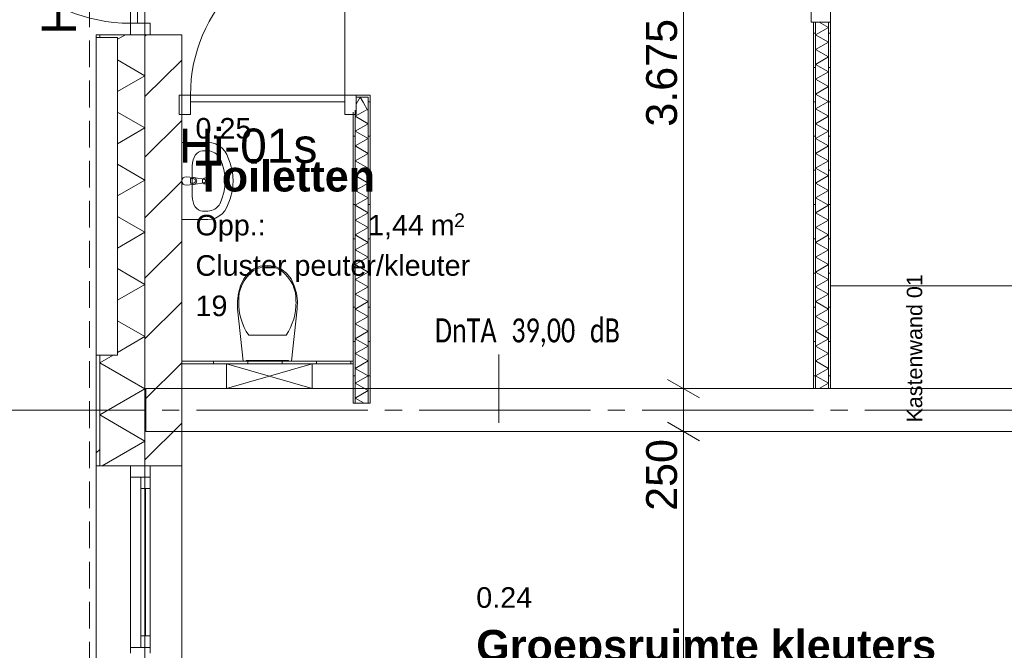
# Model space of a CAD drawing. Header units: millimetres. Extents: x 10 to 584, y 10 to 831.
# Tile 35 of 79: x 71 to 128, y 605 to 642. Entities that reach past the tile are written whole.
import ezdxf
from ezdxf.xclip import XClip

# ---------------------------------------------------------------- set-up
doc = ezdxf.new("R2010")
doc.units = ezdxf.units.MM
doc.header["$MEASUREMENT"] = 0
doc.header["$XCLIPFRAME"] = 0
doc.linetypes.add('B0204', pattern=[13, 10, -1, 1, -1])
doc.linetypes.add('B0701', pattern=[2.3412, 1.56, -0.7812])
for name, color, linetype in [('21 Buitenwanden', 7, 'Continuous'), ('21 Buitenwanden Deuren', 7, 'Continuous'), ('21 Buitenwanden Deurlabels', 7, 'Continuous'), ('21 Buitenwanden Doorsnede-arcering', 7, 'Continuous'), ('21 Buitenwanden Laagscheidingslijnen', 7, 'Continuous'), ('21 Buitenwanden Ramen', 7, 'Continuous'), ('22 NC Binnenwanden', 7, 'Continuous'), ('22 NC Binnenwanden Deuren', 7, 'Continuous'), ('22 NC Binnenwanden Deurlabels', 7, 'Continuous'), ('22 NC Binnenwanden Doorsnede-arcering', 7, 'Continuous'), ('22 NC Binnenwanden Laagscheidingslijnen', 7, 'Continuous'), ('23 Vloeren', 7, 'Continuous'), ('28 Draagconstructies', 7, 'Continuous'), ('73 Keuken', 7, 'Continuous'), ('74 Sanitair', 7, 'Continuous'), ('82 Interieur', 7, 'Continuous'), ('A Stramien', 7, 'Continuous'), ('Maatvoering 1_ 50_100', 7, 'Continuous'), ('Tekst_dim 1_ 50_100', 7, 'Continuous'), ('Z Ruimtefuncties', 7, 'Continuous')]:
    doc.layers.add(name, color=color, linetype=linetype)
doc.styles.add('GENERATED_STYLE_1', font='txt')
doc.styles.add('GENERATED_STYLE_2', font='txt')
doc.styles.add('GENERATED_STYLE_3', font='txt')
pattern_1 = [(45, (78, 259.188), (-4.59619, 4.59619), []), (45, (77.081, 260.107), (-4.59619, 4.59619), [])]
pattern_2 = [(1e-14, (78, 259.1879), (0, 2), [])]
pattern_3 = [(90, (78, 259.1879), (-2, 0), [])]
pattern_4 = [(180, (78, 259.1879), (0, 2), [])]

# ---------------------------------------------------------------- blocks, each defined once
blk = doc.blocks.new('*X57')
at = {"layer": '21 Buitenwanden Doorsnede-arcering', "color": 7, "linetype": 'Continuous', "lineweight": 0}
for p, q in [((76.4, 640.84), (76.865, 641.108)), ((76.4, 639.639), (78, 638.715)), ((76.4, 637.791), (78, 638.715)), ((76.4, 636.59), (78, 635.666)), ((76.4, 634.743), (78, 635.666)), ((76.4, 633.542), (78, 632.618)), ((76.4, 631.694), (78, 632.618)), ((76.4, 630.493), (78, 629.57)), ((76.4, 628.646), (78, 629.57)), ((76.4, 627.445), (78, 626.521)), ((76.4, 625.597), (78, 626.521)), ((76.4, 624.397), (78, 623.473)), ((76.4, 622.549), (78, 623.473)), ((75.36, 621.949), (76.142, 622.4)), ((75.36, 621.949), (78, 620.424)), ((75.36, 618.9), (78, 620.424)), ((75.36, 618.9), (78, 617.376)), ((75.507, 615.936), (78, 617.376))]:
    blk.add_line(p, q, dxfattribs=at)
blk = doc.blocks.new('*X226')
at = {"layer": '22 NC Binnenwanden Doorsnede-arcering', "color": 7, "linetype": 'Continuous', "lineweight": 0}
for p, q in [((117.338, 641.848), (117.875, 641.538)), ((117.125, 641.105), (117.875, 641.538)), ((117.125, 641.105), (117.875, 640.672)), ((117.125, 640.239), (117.875, 640.672)), ((117.125, 640.239), (117.875, 639.806)), ((117.125, 639.373), (117.875, 639.806)), ((117.125, 639.373), (117.875, 638.94)), ((117.125, 638.507), (117.875, 638.94)), ((117.125, 638.507), (117.875, 638.074)), ((117.125, 637.641), (117.875, 638.074)), ((117.125, 637.641), (117.875, 637.208)), ((117.125, 636.775), (117.875, 637.208)), ((117.125, 636.775), (117.875, 636.342)), ((117.125, 635.909), (117.875, 636.342)), ((117.125, 635.909), (117.875, 635.476)), ((117.125, 635.043), (117.875, 635.476)), ((117.125, 635.043), (117.875, 634.61)), ((117.125, 634.177), (117.875, 634.61)), ((117.125, 634.177), (117.875, 633.744)), ((117.125, 633.311), (117.875, 633.744)), ((117.125, 633.311), (117.875, 632.878)), ((117.125, 632.445), (117.875, 632.878)), ((117.125, 632.445), (117.875, 632.012)), ((117.125, 631.579), (117.875, 632.012)), ((117.125, 631.579), (117.875, 631.146)), ((117.125, 630.713), (117.875, 631.146)), ((117.125, 630.713), (117.875, 630.28)), ((117.125, 629.847), (117.875, 630.28)), ((117.125, 629.847), (117.875, 629.414)), ((117.125, 628.981), (117.875, 629.414)), ((117.125, 628.981), (117.875, 628.548)), ((117.125, 628.115), (117.875, 628.548)), ((117.125, 628.115), (117.875, 627.682)), ((117.125, 627.249), (117.875, 627.682)), ((117.125, 627.249), (117.875, 626.816)), ((117.125, 626.383), (117.875, 626.816)), ((117.125, 626.383), (117.875, 625.95)), ((117.125, 625.517), (117.875, 625.95)), ((117.125, 625.517), (117.875, 625.084)), ((117.125, 624.651), (117.875, 625.084)), ((117.125, 624.651), (117.875, 624.218)), ((117.125, 623.785), (117.875, 624.218)), ((117.125, 623.785), (117.875, 623.352)), ((117.125, 622.919), (117.875, 623.352)), ((117.125, 622.919), (117.875, 622.486)), ((117.125, 622.053), (117.875, 622.486)), ((117.125, 622.053), (117.875, 621.62)), ((117.125, 621.187), (117.875, 621.62)), ((117.125, 621.187), (117.875, 620.754)), ((117.328, 620.438), (117.875, 620.754))]:
    blk.add_line(p, q, dxfattribs=at)
blk = doc.blocks.new('*X342')
at = {"layer": '22 NC Binnenwanden Doorsnede-arcering', "color": 7, "linetype": 'Continuous', "lineweight": 0}
for q in [(90.725, 637.169), (91.015, 636.752)]:
    blk.add_line((90.99, 636.709), q, dxfattribs=at)
blk = doc.blocks.new('*X343')
at = {"layer": '22 NC Binnenwanden Doorsnede-arcering', "color": 7, "linetype": 'Continuous', "lineweight": 0}
for p in [(90.326, 637.058), (90.725, 637.169)]:
    blk.add_line(p, (90.557, 637.459), dxfattribs=at)
blk = doc.blocks.new('*X344')
at = {"layer": '22 NC Binnenwanden Doorsnede-arcering', "color": 7, "linetype": 'Continuous', "lineweight": 0}
for p, q in [((90.901, 636.709), (90.265, 636.342)), ((91.015, 635.909), (90.265, 636.342)), ((91.015, 635.909), (90.265, 635.476)), ((91.015, 635.043), (90.265, 635.476)), ((91.015, 635.043), (90.265, 634.61)), ((91.015, 634.177), (90.265, 634.61)), ((91.015, 634.177), (90.265, 633.744)), ((91.015, 633.311), (90.265, 633.744)), ((91.015, 633.311), (90.265, 632.878)), ((91.015, 632.445), (90.265, 632.878)), ((91.015, 632.445), (90.265, 632.012)), ((91.015, 631.579), (90.265, 632.012)), ((91.015, 631.579), (90.265, 631.146)), ((91.015, 630.713), (90.265, 631.146)), ((91.015, 630.713), (90.265, 630.28)), ((91.015, 629.847), (90.265, 630.28)), ((91.015, 629.847), (90.265, 629.414)), ((91.015, 628.981), (90.265, 629.414)), ((91.015, 628.981), (90.265, 628.548)), ((91.015, 628.115), (90.265, 628.548)), ((91.015, 628.115), (90.265, 627.682)), ((91.015, 627.249), (90.265, 627.682)), ((91.015, 627.249), (90.265, 626.816)), ((91.015, 626.383), (90.265, 626.816)), ((91.015, 626.383), (90.265, 625.95)), ((91.015, 625.517), (90.265, 625.95)), ((91.015, 625.517), (90.265, 625.084)), ((91.015, 624.651), (90.265, 625.084)), ((91.015, 624.651), (90.265, 624.218)), ((91.015, 623.785), (90.265, 624.218)), ((91.015, 623.785), (90.265, 623.352)), ((91.015, 622.919), (90.265, 623.352)), ((91.015, 622.919), (90.265, 622.486)), ((91.015, 622.053), (90.265, 622.486)), ((91.015, 622.053), (90.265, 621.62)), ((91.015, 621.187), (90.265, 621.62)), ((91.015, 621.187), (90.265, 620.754)), ((91.015, 620.32), (90.265, 620.754)), ((91.015, 620.32), (90.265, 619.887)), ((90.79, 619.584), (90.265, 619.887))]:
    blk.add_line(p, q, dxfattribs=at)
blk = doc.blocks.new('Drawing_2_2', base_point=(78, 259.188))
at = {"layer": '21 Buitenwanden Doorsnede-arcering', "linetype": 'Continuous', "lineweight": 0, "true_color": 0x000000}
h = blk.add_hatch(dxfattribs=at)
h.set_pattern_fill('145_Baksteen_0002', color=18, style=0, pattern_type=2)
h.set_pattern_definition(pattern_1)
h.paths.add_polyline_path([(75.16, 640.947), (75.36, 640.947), (75.36, 641.108), (75.16, 641.108)])
h = blk.add_hatch(dxfattribs=at)
h.set_pattern_fill('130_Kalkzandsteen_0002', color=18, style=0, pattern_type=2)
h.set_pattern_definition([(45, (78, 259.188), (-1.767767, 1.767767), [])])
h.paths.add_polyline_path([(78, 641.108), (78, 615.936), (80.14, 615.936), (80.14, 641.108)])
h = blk.add_hatch(dxfattribs=at)
h.set_pattern_fill('145_Baksteen_0002', color=18, style=0, pattern_type=2)
h.set_pattern_definition(pattern_1)
h.paths.add_polyline_path([(75.36, 622.4), (75.16, 622.4), (75.16, 615.936), (75.36, 615.936)])
at = {"layer": '22 NC Binnenwanden Doorsnede-arcering', "linetype": 'Continuous', "lineweight": 0, "true_color": 0x000000}
h = blk.add_hatch(dxfattribs=at)
h.set_pattern_fill('930_Lijnen_vert_200_0002', color=18, style=0, pattern_type=2)
h.set_pattern_definition(pattern_2)
h.paths.add_polyline_path([(117, 620.438), (117.125, 620.438), (117.125, 641.848), (117, 641.848)])
h = blk.add_hatch(dxfattribs=at)
h.set_pattern_fill('930_Lijnen_vert_200_0002', color=18, style=0, pattern_type=2)
h.set_pattern_definition(pattern_2)
h.paths.add_polyline_path([(117.875, 641.848), (117.875, 620.438), (118, 620.438), (118, 641.848)])
h = blk.add_hatch(dxfattribs=at)
h.set_pattern_fill('930_Lijnen_vert_200_0002', color=18, style=0, pattern_type=2)
h.set_pattern_definition(pattern_3)
h.paths.add_polyline_path([(91.015, 637.584), (90.326, 637.584), (90.326, 637.459), (91.015, 637.459)])
h = blk.add_hatch(dxfattribs=at)
h.set_pattern_fill('930_Lijnen_vert_200_0002', color=18, style=0, pattern_type=2)
h.set_pattern_definition(pattern_3)
h.paths.add_polyline_path([(91.015, 637.459), (91.14, 637.459), (91.14, 637.584)])
h = blk.add_hatch(dxfattribs=at)
h.set_pattern_fill('930_Lijnen_vert_200_0002', color=18, style=0, pattern_type=2)
h.set_pattern_definition(pattern_3)
h.paths.add_polyline_path([(91.015, 637.584), (91.015, 637.459), (91.14, 637.584)])
h = blk.add_hatch(dxfattribs=at)
h.set_pattern_fill('930_Lijnen_vert_200_0002', color=18, style=0, pattern_type=2)
h.set_pattern_definition(pattern_4)
h.paths.add_polyline_path([(91.015, 637.459), (91.015, 619.584), (91.14, 619.584), (91.14, 637.459)])
h = blk.add_hatch(dxfattribs=at)
h.set_pattern_fill('930_Lijnen_vert_200_0002', color=18, style=0, pattern_type=2)
h.set_pattern_definition(pattern_3)
h.paths.add_polyline_path([(90.14, 636.584), (90.265, 636.584), (90.265, 636.709)])
h = blk.add_hatch(dxfattribs=at)
h.set_pattern_fill('930_Lijnen_vert_200_0002', color=18, style=0, pattern_type=2)
h.set_pattern_definition(pattern_4)
h.paths.add_polyline_path([(90.14, 636.584), (90.14, 619.584), (90.265, 619.584), (90.265, 636.584)])
h = blk.add_hatch(dxfattribs=at)
h.set_pattern_fill('930_Lijnen_vert_200_0002', color=18, style=0, pattern_type=2)
h.set_pattern_definition(pattern_3)
h.paths.add_polyline_path([(90.14, 622.036), (80.14, 622.036), (80.14, 621.886), (90.14, 621.886)])
at = {"layer": '21 Buitenwanden', "color": 2, "linetype": 'Continuous', "lineweight": 0}
for p, q in [((75.16, 641.108), (75.36, 641.108)), ((75.16, 615.936), (75.36, 615.936))]:
    blk.add_line(p, q, dxfattribs=at)
at = {"layer": '21 Buitenwanden', "color": 1, "linetype": 'Continuous', "lineweight": 0}
for p, q in [((75.16, 640.947), (76.4, 640.947)), ((75.36, 641.108), (77.16, 641.108)), ((76.4, 622.4), (76.4, 640.947)), ((77.16, 641.108), (78, 641.108)), ((75.16, 622.4), (76.4, 622.4)), ((75.36, 615.936), (77.16, 615.936)), ((77.16, 615.936), (78, 615.936))]:
    blk.add_line(p, q, dxfattribs=at)
at = {"layer": '21 Buitenwanden', "color": 3, "linetype": 'Continuous', "lineweight": 0}
for p, q in [((78, 641.108), (78.3, 641.108)), ((78.3, 641.108), (80.14, 641.108)), ((78, 615.936), (78.3, 615.936)), ((78.3, 615.936), (80.14, 615.936))]:
    blk.add_line(p, q, dxfattribs=at)
at = {"layer": '21 Buitenwanden', "color": 2, "linetype": 'Continuous', "lineweight": 0, "flags": 128}
for points in [[(75.16, 641.108), (75.16, 640.947)], [(75.16, 622.4), (75.16, 615.936)]]:
    blk.add_lwpolyline(points, dxfattribs=at)
at = {"layer": '21 Buitenwanden', "color": 3, "linetype": 'Continuous', "lineweight": 0, "flags": 128}
blk.add_lwpolyline([(80.14, 615.936), (80.14, 641.108)], dxfattribs=at)
at = {"layer": '21 Buitenwanden Deuren', "color": 1, "linetype": 'Continuous', "lineweight": 0}
for p, q in [((77.16, 641.778), (77.16, 651.278)), ((77.56, 651.278), (77.56, 641.778)), ((78.3, 641.778), (77.16, 641.778)), ((77.16, 641.778), (77.16, 641.108)), ((77.56, 641.778), (77.16, 641.778)), ((78.3, 641.108), (78.3, 641.778)), ((75.36, 641.108), (77.16, 641.108)), ((77.16, 641.108), (78.3, 641.108)), ((77.16, 641.108), (78, 641.108)), ((77.16, 641.108), (78, 641.108))]:
    blk.add_line(p, q, dxfattribs=at)
at = {"layer": '21 Buitenwanden Deuren', "color": 2, "linetype": 'Continuous', "lineweight": 0}
blk.add_line((75.16, 641.108), (75.36, 641.108), dxfattribs=at)
at = {"layer": '21 Buitenwanden Deuren', "color": 3, "linetype": 'Continuous', "lineweight": 0}
for p, q in [((78, 641.108), (78.3, 641.108)), ((78, 641.108), (78.3, 641.108)), ((78.3, 641.108), (80.14, 641.108))]:
    blk.add_line(p, q, dxfattribs=at)
at = {"layer": '21 Buitenwanden Deuren', "color": 1, "linetype": 'Continuous', "lineweight": 0}
blk.add_arc((77.16, 651.278), 9.5, 180, 270, dxfattribs=at)
at = {"layer": '21 Buitenwanden Laagscheidingslijnen', "color": 1, "linetype": 'Continuous', "lineweight": 0}
for p, q in [((75.36, 641.108), (75.36, 640.947)), ((75.36, 622.4), (75.36, 615.936))]:
    blk.add_line(p, q, dxfattribs=at)
at = {"layer": '21 Buitenwanden Laagscheidingslijnen', "color": 3, "linetype": 'Continuous', "lineweight": 0}
blk.add_line((78, 641.108), (78, 615.936), dxfattribs=at)
at = {"layer": '21 Buitenwanden Ramen', "color": 1, "linetype": 'Continuous', "lineweight": 0}
for p, q in [((75.16, 622.4), (75.16, 640.947)), ((75.36, 615.936), (77.16, 615.936)), ((77.16, 615.936), (77.16, 615.266)), ((77.16, 615.936), (78, 615.936)), ((77.16, 615.936), (78, 615.936)), ((78.3, 615.266), (78.3, 615.936)), ((77.16, 615.266), (77.76, 615.266)), ((77.16, 615.266), (77.16, 605.321)), ((77.76, 615.266), (78.3, 615.266)), ((77.76, 615.266), (77.76, 614.596)), ((78.3, 615.266), (77.76, 615.266)), ((78.3, 614.596), (78.3, 615.266)), ((77.76, 614.596), (78.3, 614.596)), ((77.76, 614.596), (77.76, 605.991)), ((78.03, 605.991), (78.03, 614.596)), ((78.3, 605.991), (78.3, 614.596)), ((78.3, 605.991), (78.3, 614.596)), ((78.3, 605.991), (77.76, 605.991)), ((77.76, 605.991), (77.76, 605.321)), ((78.3, 605.321), (78.3, 605.991)), ((77.76, 605.321), (77.16, 605.321)), ((77.16, 605.321), (77.16, 604.986)), ((78.3, 605.321), (77.76, 605.321)), ((77.76, 605.321), (78.3, 605.321)), ((78.3, 604.986), (78.3, 605.321))]:
    blk.add_line(p, q, dxfattribs=at)
at = {"layer": '21 Buitenwanden Ramen', "color": 9, "linetype": 'Continuous', "lineweight": 0}
for p, q in [((75.16, 594.036), (75.16, 615.936)), ((80.14, 594.036), (80.14, 615.936))]:
    blk.add_line(p, q, dxfattribs=at)
at = {"layer": '21 Buitenwanden Ramen', "color": 2, "linetype": 'Continuous', "lineweight": 0}
blk.add_line((75.16, 615.936), (75.36, 615.936), dxfattribs=at)
at = {"layer": '21 Buitenwanden Ramen', "color": 3, "linetype": 'Continuous', "lineweight": 0}
for p, q in [((78, 615.936), (78.3, 615.936)), ((78, 615.936), (78.3, 615.936)), ((78.3, 615.936), (80.14, 615.936))]:
    blk.add_line(p, q, dxfattribs=at)
at = {"layer": '21 Buitenwanden Ramen', "color": 1, "linetype": 'Continuous', "lineweight": 0, "flags": 128}
blk.add_lwpolyline([(75.16, 622.4), (76.4, 622.4), (76.4, 640.947), (75.16, 640.947)], close=True, dxfattribs=at)
at = {"layer": '22 NC Binnenwanden', "color": 1, "linetype": 'Continuous', "lineweight": 0}
for p, q in [((117.125, 641.848), (117, 641.848)), ((117.875, 641.848), (117.125, 641.848)), ((118, 641.848), (117.875, 641.848)), ((79.986, 637.584), (79.986, 637.459)), ((79.986, 637.459), (79.986, 636.709)), ((90.326, 637.584), (90.326, 637.459)), ((90.326, 637.459), (90.326, 636.709)), ((79.986, 636.709), (79.986, 636.584)), ((90.326, 636.709), (90.326, 636.584))]:
    blk.add_line(p, q, dxfattribs=at)
at = {"layer": '22 NC Binnenwanden', "color": 1, "linetype": 'Continuous', "lineweight": 0, "flags": 128}
for points in [[(117, 641.848), (117, 620.438)], [(118, 620.438), (118, 641.848)], [(91.14, 637.584), (90.326, 637.584)], [(91.14, 637.584), (91.14, 637.459)], [(91.14, 619.584), (91.14, 637.459)], [(90.14, 636.584), (90.14, 619.584)], [(80.14, 621.886), (80.14, 622.036)], [(90.14, 621.886), (90.14, 622.036)], [(117, 620.438), (117.125, 620.438)], [(117.125, 620.438), (117.875, 620.438)], [(117.875, 620.438), (118, 620.438)], [(90.265, 619.584), (90.14, 619.584)], [(91.015, 619.584), (90.265, 619.584)], [(91.14, 619.584), (91.015, 619.584)]]:
    blk.add_lwpolyline(points, dxfattribs=at)
at = {"layer": '22 NC Binnenwanden', "color": 9, "linetype": 'Continuous', "lineweight": 0, "flags": 128}
for points in [[(90.14, 622.036), (80.14, 622.036)], [(80.14, 621.886), (90.14, 621.886)]]:
    blk.add_lwpolyline(points, dxfattribs=at)
at = {"layer": '22 NC Binnenwanden Deuren', "color": 1, "linetype": 'Continuous', "lineweight": 0}
for p, q in [((89.656, 637.584), (89.656, 646.584)), ((116.86, 641.848), (116.86, 642.518)), ((118, 642.518), (118, 641.848)), ((118, 641.848), (116.86, 641.848)), ((117.125, 641.848), (117, 641.848)), ((117.125, 641.848), (117, 641.848)), ((117.875, 641.848), (117.125, 641.848)), ((117.875, 641.848), (117.125, 641.848)), ((118, 641.848), (117.875, 641.848)), ((118, 641.848), (117.875, 641.848)), ((80.656, 637.584), (79.986, 637.584)), ((79.986, 637.584), (79.986, 636.444)), ((79.986, 637.584), (79.986, 637.459)), ((79.986, 637.584), (79.986, 637.459)), ((79.986, 637.459), (79.986, 636.709)), ((79.986, 637.459), (79.986, 636.709)), ((80.656, 636.444), (80.656, 637.584)), ((80.656, 637.584), (89.656, 637.584)), ((80.656, 637.184), (80.656, 637.584)), ((89.656, 637.184), (80.656, 637.184)), ((90.326, 637.584), (89.656, 637.584)), ((89.656, 637.584), (89.656, 636.444)), ((89.656, 637.584), (89.656, 637.184)), ((90.326, 636.444), (90.326, 637.584)), ((90.326, 637.584), (90.326, 637.459)), ((90.326, 637.584), (90.326, 637.459)), ((90.326, 637.459), (90.326, 636.709)), ((90.326, 637.459), (90.326, 636.709)), ((79.986, 636.709), (79.986, 636.584)), ((79.986, 636.709), (79.986, 636.584)), ((90.326, 636.709), (90.326, 636.584)), ((90.326, 636.709), (90.326, 636.584)), ((79.986, 636.444), (80.656, 636.444)), ((89.656, 636.444), (90.326, 636.444))]:
    blk.add_line(p, q, dxfattribs=at)
blk.add_arc((89.656, 637.584), 9, 90, 180, dxfattribs=at)
at = {"layer": '22 NC Binnenwanden Laagscheidingslijnen', "color": 9, "linetype": 'Continuous', "lineweight": 0}
for p, q in [((117.125, 641.848), (117.125, 620.438)), ((117.875, 641.848), (117.875, 620.438)), ((90.326, 637.459), (91.015, 637.459)), ((91.015, 636.709), (91.015, 637.459)), ((91.015, 636.709), (91.015, 637.459)), ((90.265, 636.584), (90.265, 636.709)), ((90.265, 636.584), (90.265, 636.709)), ((90.265, 619.584), (90.265, 636.584)), ((91.015, 619.584), (91.015, 636.709))]:
    blk.add_line(p, q, dxfattribs=at)
at = {"layer": '23 Vloeren', "color": 1, "linetype": 'B0701', "lineweight": 0, "flags": 128}
blk.add_lwpolyline([(373.24, 759.788), (373.24, 766.428), (74.76, 766.428), (74.76, 472.288)], dxfattribs=at)
at = {"layer": '23 Vloeren', "color": 1, "linetype": 'Continuous', "lineweight": 0, "flags": 128}
blk.add_lwpolyline([(96, 265.188), (370, 265.188), (370, 439.188), (366, 439.188), (366, 570.048), (420.61, 570.048), (420.61, 554.048), (510, 554.048), (510, 626.688), (459.924, 626.688), (459.924, 683.688), (510, 683.688), (510, 757.188), (294, 757.188), (294, 763.188), (78, 763.188), (78, 475.188), (96, 475.188)], close=True, dxfattribs=at)
at = {"layer": '28 Draagconstructies', "color": 1, "linetype": 'Continuous', "lineweight": 0, "flags": 128}
for points in [[(160.5, 620.438), (78.05, 620.438)], [(78.05, 620.438), (78.05, 617.938)], [(78.05, 617.938), (160.5, 617.938)]]:
    blk.add_lwpolyline(points, dxfattribs=at)
at = {"layer": '74 Sanitair', "color": 1, "linetype": 'Continuous', "lineweight": 0}
for p, q in [((81.362, 634.326), (81.667, 634.326)), ((80.755, 633.456), (80.755, 631.674)), ((80.655, 632.701), (80.803, 632.701)), ((80.655, 632.429), (80.655, 632.701)), ((80.803, 632.429), (80.655, 632.429)), ((81.362, 630.804), (81.667, 630.804)), ((84.051, 623.552), (85.14, 623.552)), ((85.14, 623.552), (86.229, 623.552)), ((82.747, 620.438), (87.763, 621.886)), ((82.748, 621.888), (87.762, 620.436))]:
    blk.add_line(p, q, dxfattribs=at)
at = {"layer": '74 Sanitair', "color": 1, "linetype": 'Continuous', "lineweight": 0, "flags": 128}
for points in [[(80.14, 630.315), (81.667, 630.315), (81.892, 630.337), (82.11, 630.401), (82.313, 630.506), (82.496, 630.649), (82.652, 630.824), (82.777, 631.026), (82.977, 631.515), (83.099, 632.033), (83.14, 632.565), (83.099, 633.097), (82.977, 633.615), (82.777, 634.104), (82.652, 634.306), (82.496, 634.482), (82.313, 634.624), (82.11, 634.729), (81.892, 634.794), (81.667, 634.815), (80.14, 634.815)], [(86.834, 626.005), (86.71, 626.441), (86.52, 626.851), (86.264, 627.177), (85.934, 627.426), (85.55, 627.584), (85.14, 627.638), (84.729, 627.584), (84.346, 627.426), (84.016, 627.177), (83.76, 626.851), (83.57, 626.441), (83.446, 626.005), (83.391, 625.556), (83.406, 625.104), (83.73, 622.038), (86.55, 622.038), (86.873, 625.104), (86.889, 625.556)], [(82.747, 620.438), (87.762, 620.436), (87.763, 621.886), (82.748, 621.888)], [(83.91, 622.038), (86.37, 622.038), (86.37, 622.088), (83.91, 622.088)]]:
    blk.add_lwpolyline(points, close=True, dxfattribs=at)
blk.add_lwpolyline([(80.405, 632.315), (80.825, 632.355, 0.12102), (80.92, 632.388), (81.449, 632.454, 0.882566), (81.449, 632.676), (80.92, 632.743, 0.12102), (80.825, 632.775), (80.405, 632.815, 1)], format="xyb", close=True, dxfattribs=at)
at = {"layer": '74 Sanitair', "color": 1, "linetype": 'Continuous', "lineweight": 0}
blk.add_circle((81.521, 632.565), 0.175, dxfattribs=at)
for centre, radius, start, end in [((80.803, 632.565), 0.136, 270, 90), ((80.806, 632.565), 0.211, 302.77103, 57.22897)]:
    blk.add_arc(centre, radius, start, end, dxfattribs=at)
for centre, major_axis, ratio, start_param, end_param in [((81.362, 633.455), (0, 0.87), 0.696574, 0, 1.570796), ((81.667, 633.457), (0, 0.869), 0.929293, 5.209364, 6.283185), ((80.14, 632.565), (0, 2.739), 0.929293, 4.215414, 5.209364), ((81.362, 631.675), (0, 0.87), 0.696574, 1.570796, 3.141593), ((81.667, 631.674), (0, 0.869), 0.929293, 3.141593, 4.215414), ((85.148, 626.35), (1.385, 0), 0.875546, 1.576657, 2.203301), ((85.132, 626.35), (1.385, 0), 0.875546, 0.938292, 1.564936), ((86.035, 625.646), (2.569, 0), 0.875546, 2.296732, 3.19732), ((84.245, 625.646), (2.569, 0), 0.875546, 6.227454, 7.128043), ((87.721, 625.432), (4.253, 0), 0.875546, 3.117975, 3.670995), ((82.559, 625.432), (4.253, 0), 0.875546, 5.753781, 6.306801)]:
    blk.add_ellipse(centre, major_axis=major_axis, ratio=ratio, start_param=start_param, end_param=end_param, dxfattribs=at)
at = {"layer": '82 Interieur', "color": 1, "linetype": 'Continuous', "lineweight": 0}
for p, q in [((118, 626.438), (124, 626.438)), ((118, 620.438), (118, 626.438)), ((130, 626.438), (124, 626.438)), ((124, 620.438), (118, 620.438)), ((124, 620.438), (130, 620.438))]:
    blk.add_line(p, q, dxfattribs=at)
at = {"layer": 'A Stramien', "color": 9, "linetype": 'B0204', "lineweight": 0}
for p, q in [((78, 784.271), (78, 233.204)), ((68, 619.188), (520.556, 619.188))]:
    blk.add_line(p, q, dxfattribs=at)
at = {"layer": 'Maatvoering 1_ 50_100', "color": 1, "linetype": 'Continuous', "lineweight": 0}
for p, q in [((109.424, 620.438), (109.424, 657.188)), ((108.487, 620.979), (110.362, 619.897)), ((110.83, 620.438), (108.018, 620.438)), ((109.424, 617.938), (109.424, 620.438)), ((108.487, 618.479), (110.362, 617.397)), ((110.83, 617.938), (108.018, 617.938)), ((109.424, 547.688), (109.424, 617.938))]:
    blk.add_line(p, q, dxfattribs=at)
at = {"layer": 'Tekst_dim 1_ 50_100', "color": 1, "linetype": 'Continuous', "lineweight": 0}
for p, q in [((98.641, 622.428), (98.641, 622.438)), ((98.641, 618.448), (98.641, 622.428))]:
    blk.add_line(p, q, dxfattribs=at)
at = {"layer": '73 Keuken', "color": 4, "linetype": 'Continuous', "lineweight": 0}
for name in ['*X226', '*X57', '*X343', '*X342', '*X344']:
    blk.add_blockref(name, (0, 0), dxfattribs=at)
at = {"layer": '21 Buitenwanden Deurlabels', "color": 2, "linetype": 'Continuous', "lineweight": 0, "insert": (74.007, 641.108), "char_height": 2, "attachment_point": 7, "rotation": 90, "style": 'GENERATED_STYLE_1'}
blk.add_mtext('\\A1;{\\pql;\\fArial|b0|i0|c0|p38;He-01}', dxfattribs=at)
at = {"layer": '22 NC Binnenwanden Deurlabels', "color": 2, "linetype": 'Continuous', "lineweight": 0, "insert": (79.986, 635.627), "char_height": 2, "attachment_point": 1, "style": 'GENERATED_STYLE_1'}
blk.add_mtext('\\A1;{\\pql;\\fArial|b0|i0|c0|p38;Hi-01s}', dxfattribs=at)
at = {"layer": 'Maatvoering 1_ 50_100', "color": 2, "linetype": 'Continuous', "lineweight": 0, "char_height": 1.8, "attachment_point": 7, "rotation": 90, "style": 'GENERATED_STYLE_1'}
for s, insert, width in [('\\A1;{\\pql;\\fArial|b0|i0|c0|p38;3.675}', (109.064, 635.735), 6.15497), ('\\A1;{\\pql;\\fArial|b0|i0|c0|p38;250}', (109.064, 613.298), 4.09784)]:
    blk.add_mtext(s, dxfattribs=dict(at, insert=insert, width=width))
at = {"layer": 'Tekst_dim 1_ 50_100', "color": 2, "linetype": 'Continuous', "lineweight": 0, "insert": (123.359, 618.456), "char_height": 0.9, "attachment_point": 7, "rotation": 90, "style": 'GENERATED_STYLE_1'}
blk.add_mtext('\\A1;{\\pql;\\fArial|b0|i0|c0|p38;Kastenwand\\fArial|b0|i0|c0|p38; 01}', dxfattribs=at)
at = {"layer": 'Tekst_dim 1_ 50_100', "color": 2, "linetype": 'Continuous', "lineweight": 0, "insert": (94.907, 624.537), "char_height": 1.4, "attachment_point": 1, "style": 'GENERATED_STYLE_3'}
blk.add_mtext('\\A1;{\\W0.750000x;\\pql;\\pt0,30;\\fCalibri|b0|i0|c0|p34;DnTA \\fCalibri|b0|i0|c0|p34;\\A1{\\H.66x;\\S^  ;}\\fCalibri|b0|i0|c0|p34;\\fCalibri|b0|i0|c0|p34;\\A1{\\H.66x;\\S^  ;}\\fCalibri|b0|i0|c0|p34;\\fCalibri|b0|i0|c0|p34;\\fCalibri|b0|i0|c0|p34;\\fCalibri|b0|i0|c0|p34;\\fCalibri|b0|i0|c0|p34;\\fCalibri|b0|i0|c0|p34;39,00 \\fCalibri|b0|i0|c0|p34;\\A1{\\H.66x;\\S^  ;}\\fCalibri|b0|i0|c0|p34;\\fCalibri|b0|i0|c0|p34;\\A1{\\H.66x;\\S^  ;}\\fCalibri|b0|i0|c0|p34;\\fCalibri|b0|i0|c0|p34;\\fCalibri|b0|i0|c0|p34;\\fCalibri|b0|i0|c0|p34;\\fCalibri|b0|i0|c0|p34;\\fCalibri|b0|i0|c0|p34;dB\\fCalibri|b0|i0|c0|p34;\\A1{\\H.66x;\\S^  ;}\\fCalibri|b0|i0|c0|p34;\\fCalibri|b0|i0|c0|p34;\\A1{\\H.66x;\\S^  ;}\\fCalibri|b0|i0|c0|p34;\\fCalibri|b0|i0|c0|p34;\\fCalibri|b0|i0|c0|p34;\\fCalibri|b0|i0|c0|p34;\\fCalibri|b0|i0|c0|p34;\\fCalibri|b0|i0|c0|p34;\\fCalibri|b0|i0|c0|p34;\\fCalibri|b0|i0|c0|p34;\\fCalibri|b0|i0|c0|p34;\\fCalibri|b0|i0|c0|p34;\\fCalibri|b0|i0|c0|p34;\\fCalibri|b0|i0|c0|p34;\\fCalibri|b0|i0|c0|p34;\\fCalibri|b0|i0|c0|p34;\\fCalibri|b0|i0|c0|p34;\\fCalibri|b0|i0|c0|p34;\\fCalibri|b0|i0|c0|p34;\\fCalibri|b0|i0|c0|p34;\\fCalibri|b0|i0|c0|p34;\\fCalibri|b0|i0|c0|p34;\\fCalibri|b0|i0|c0|p34;\\fCalibri|b0|i0|c0|p34;\\fCalibri|b0|i0|c0|p34;\\fCalibri|b0|i0|c0|p34;\\fCalibri|b0|i0|c0|p34;\\fCalibri|b0|i0|c0|p34;}', dxfattribs=at)
at = {"layer": 'Z Ruimtefuncties', "color": 2, "linetype": 'Continuous', "lineweight": 0, "attachment_point": 1}
for s, insert, char_height, style in [('\\A1;{\\pql;\\pt0;\\fArial|b0|i0|c0|p38;0.25}', (80.946, 636.244), 1.2, 'GENERATED_STYLE_1'), ('\\A1;{\\pql;\\pt0;\\fArial|b1|i0|c0|p38;Toiletten}', (80.946, 633.75), 1.8, 'GENERATED_STYLE_2'), ('\\A1;{\\pql;\\pt0;\\fArial|b0|i0|c0|p38;Opp.: }', (80.946, 630.587), 1.2, 'GENERATED_STYLE_1'), ('\\A1;{\\pql;\\fArial|b0|i0|c0|p38;1,44}', (91.014, 630.587), 1.2, 'GENERATED_STYLE_1'), ('\\A1;{\\pql;\\fArial|b0|i0|c0|p38; m}', (94.207, 630.587), 1.2, 'GENERATED_STYLE_1'), ('\\A1;{\\pql;\\fArial|b0|i0|c0|p38;2}', (96.039, 630.678), 0.8, 'GENERATED_STYLE_1'), ('\\A1;{\\pql;\\pt0;\\fArial|b0|i0|c0|p38;Cluster peuter/kleuter}', (80.946, 628.23), 1.2, 'GENERATED_STYLE_1'), ('\\A1;{\\pql;\\pt0;\\fArial|b0|i0|c0|p38;19}', (80.946, 625.872), 1.2, 'GENERATED_STYLE_1'), ('\\A1;{\\pql;\\pt0;\\fArial|b0|i0|c0|p38;0.24}', (97.327, 608.839), 1.2, 'GENERATED_STYLE_1'), ('\\A1;{\\pql;\\pt0;\\fArial|b1|i0|c0|p38;Groepsruimte kleuters}', (97.327, 606.344), 1.8, 'GENERATED_STYLE_2')]:
    blk.add_mtext(s, dxfattribs=dict(at, insert=insert, char_height=char_height, style=style))

msp = doc.modelspace()

# ---------------------------------------------------------------- block references
at = {"color": 4, "linetype": 'Continuous', "lineweight": 0}
ref = msp.add_blockref('Drawing_2_2', (78, 259.188), dxfattribs=at)
XClip(ref).set_block_clipping_path([(30, 141.736842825), (586.5626696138, 806.4087291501)])

doc.saveas('drawing.dxf')
